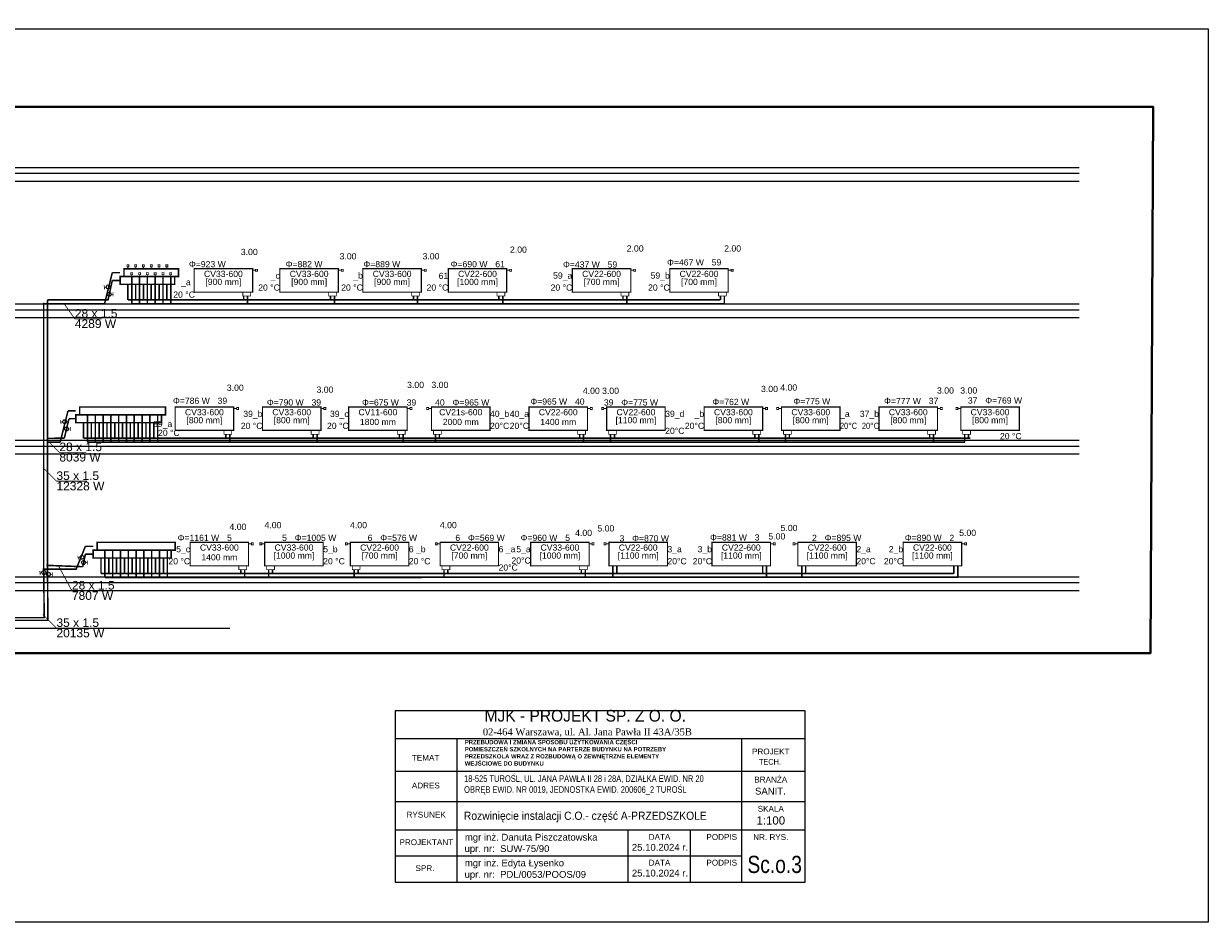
# Model space of a CAD drawing. Header units: millimetres. Extents: x -13457 to 4987, y 3495 to 5800.
# Tile 8 of 8: x 1948 to 4987, y 3495 to 5800. Entities that reach past the tile are written whole.
import ezdxf
from ezdxf.enums import TextEntityAlignment as Align
from ezdxf.lldxf.tags import DXFTag

# ---------------------------------------------------------------- set-up
doc = ezdxf.new("R2010")
doc.units = ezdxf.units.MM
for name, color, linetype, lineweight in [('06_OPISY', 3, 'Continuous', 15), ('A_opisy', 81, 'Continuous', 13), ('kontury', 118, 'Continuous', 0)]:
    doc.layers.add(name, color=color, linetype=linetype, lineweight=lineweight)
for name, color, linetype, true_color in [('IS_Armatura_podłączeniowa_grz._dolnozas.', 7, 'SOLID', 0x000000), ('IS_Armatura_Therm', 7, 'SOLID', 0x000000), ('IS_Grzejniki_Rozwinięcie', 7, 'SOLID', 0x000000), ('IS_Konstrukcja', 7, 'SOLID', 0x000000), ('IS_Opisy_działek_Therm', 7, 'SOLID', 0x000000), ('IS_Powrót', 5, 'DASH', 0x0000ff), ('IS_Rozdzielacze_Powrót', 5, 'DASH', 0x0000ff), ('IS_Rozdzielacze_Zasilanie', 1, 'SOLID', 0xff0000), ('IS_Zasilanie', 1, 'SOLID', 0xff0000)]:
    doc.layers.add(name, color=color, linetype=linetype, true_color=true_color)
for name, color, linetype in [('IS_Text_Armatury_Therm', 7, 'Continuous'), ('IS_Text_Odbiornikow_Therm', 7, 'Continuous'), ('Opisy - Teksty', 7, 'Continuous')]:
    doc.layers.add(name, color=color, linetype=linetype)
doc.styles.add('st1', font='arial.ttf')
doc.styles.get("Standard").update_dxf_attribs({"font": 'arial.ttf'})
doc.styles.add('STIL16', font='arial.ttf')
doc.styles.add('STIL32', font='times.ttf')
doc.styles.add('STIL32_F', font='framd.ttf')
tags = doc.linetypes.add('DASH', pattern=[15, 10, -5]).pattern_tags.tags
tags[6:7] = [DXFTag(74, 4), DXFTag(75, 0), DXFTag(340, '0'), DXFTag(46, 0.0), DXFTag(50, 0.0), DXFTag(44, 0.0), DXFTag(45, 0.0)]
tags[4:5] = [DXFTag(74, 4), DXFTag(75, 0), DXFTag(340, '0'), DXFTag(46, 0.0), DXFTag(50, 0.0), DXFTag(44, 0.0), DXFTag(45, 0.0)]
tags = doc.linetypes.add('DASHDOTDOT', pattern=[25, 10, -5, 0, -5, 0, -5]).pattern_tags.tags
tags[14:15] = [DXFTag(74, 4), DXFTag(75, 0), DXFTag(340, '0'), DXFTag(46, 0.0), DXFTag(50, 0.0), DXFTag(44, 0.0), DXFTag(45, 0.0)]
tags[12:13] = [DXFTag(74, 4), DXFTag(75, 0), DXFTag(340, '0'), DXFTag(46, 0.0), DXFTag(50, 0.0), DXFTag(44, 0.0), DXFTag(45, 0.0)]
tags[10:11] = [DXFTag(74, 4), DXFTag(75, 0), DXFTag(340, '0'), DXFTag(46, 0.0), DXFTag(50, 0.0), DXFTag(44, 0.0), DXFTag(45, 0.0)]
tags[8:9] = [DXFTag(74, 4), DXFTag(75, 0), DXFTag(340, '0'), DXFTag(46, 0.0), DXFTag(50, 0.0), DXFTag(44, 0.0), DXFTag(45, 0.0)]
tags[6:7] = [DXFTag(74, 4), DXFTag(75, 0), DXFTag(340, '0'), DXFTag(46, 0.0), DXFTag(50, 0.0), DXFTag(44, 0.0), DXFTag(45, 0.0)]
tags[4:5] = [DXFTag(74, 4), DXFTag(75, 0), DXFTag(340, '0'), DXFTag(46, 0.0), DXFTag(50, 0.0), DXFTag(44, 0.0), DXFTag(45, 0.0)]
tags = doc.linetypes.add('SOLID', pattern=[10, 10, 0]).pattern_tags.tags
tags[6:7] = [DXFTag(74, 4), DXFTag(75, 0), DXFTag(340, '0'), DXFTag(46, 0.0), DXFTag(50, 0.0), DXFTag(44, 0.0), DXFTag(45, 0.0)]
tags[4:5] = [DXFTag(74, 4), DXFTag(75, 0), DXFTag(340, '0'), DXFTag(46, 0.0), DXFTag(50, 0.0), DXFTag(44, 0.0), DXFTag(45, 0.0)]

msp = doc.modelspace()

# ---------------------------------------------------------------- hatches: boundary and pattern name
at = {"layer": 'IS_Powrót'}
h = msp.add_hatch(color=256, dxfattribs=at)
edge = h.paths.add_edge_path()
edge.add_arc((1999.7, 4379.2), 2.4, 90, 450)
at = {"layer": 'IS_Zasilanie'}
h = msp.add_hatch(color=256, dxfattribs=at)
edge = h.paths.add_edge_path()
edge.add_arc((2009.5, 4389.2), 2.4, 90, 450)

# ---------------------------------------------------------------- linework, layer by layer
at = {"layer": '06_OPISY', "color": 18, "true_color": 0x000000}
for p, q in [((2901.5, 3966.3), (3953.3, 3966.3)), ((3059.7, 3966.5), (3059.7, 3597.3)), ((3789.4, 3966.5), (3789.4, 3597.3)), ((2901.5, 3882.5), (3953.3, 3882.5)), ((3953.3, 3803.9), (2901.5, 3803.9)), ((2901.5, 3731.5), (3953.3, 3731.5)), ((3498.1, 3731.5), (3498.1, 3599.3)), ((3658.1, 3731.5), (3658.1, 3599.3)), ((2901.5, 3665.4), (3790.1, 3665.4))]:
    msp.add_line(p, q, dxfattribs=at)
msp.add_lwpolyline([(3953.3, 3597.3), (3953.3, 4037.3), (2901.5, 4037.3), (2901.5, 3597.3)], close=True, dxfattribs=at)
at = {"layer": 'IS_Armatura_podłączeniowa_grz._dolnozas.', "ltscale": 10, "const_width": 2}
for points in [[(2510.7, 5101.1), (2530.7, 5101.1), (2530.7, 5111.1), (2510.7, 5111.1), (2510.7, 5101.1)], [(2730.7, 5101.1), (2750.7, 5101.1), (2750.7, 5111.1), (2730.7, 5111.1), (2730.7, 5101.1)], [(2943.5, 5101.1), (2963.5, 5101.1), (2963.5, 5111.1), (2943.5, 5111.1), (2943.5, 5101.1)], [(3162.5, 5101.1), (3182.5, 5101.1), (3182.5, 5111.1), (3162.5, 5111.1), (3162.5, 5101.1)], [(3480.7, 5101.1), (3500.7, 5101.1), (3500.7, 5111.1), (3480.7, 5111.1), (3480.7, 5101.1)], [(3730.7, 5101.1), (3750.7, 5101.1), (3750.7, 5111.1), (3730.7, 5111.1), (3730.7, 5101.1)], [(2462, 4746.4), (2482, 4746.4), (2482, 4756.4), (2462, 4756.4), (2462, 4746.4)], [(2686, 4746.4), (2706, 4746.4), (2706, 4756.4), (2686, 4756.4), (2686, 4746.4)], [(2907.1, 4746.4), (2927.1, 4746.4), (2927.1, 4756.4), (2907.1, 4756.4), (2907.1, 4746.4)], [(2999.6, 4746.4), (3019.6, 4746.4), (3019.6, 4756.4), (2999.6, 4756.4), (2999.6, 4746.4)], [(3369.6, 4746.4), (3389.6, 4746.4), (3389.6, 4756.4), (3369.6, 4756.4), (3369.6, 4746.4)], [(3448.9, 4746.4), (3468.9, 4746.4), (3468.9, 4756.4), (3448.9, 4756.4), (3448.9, 4746.4)], [(3818.9, 4746.4), (3838.9, 4746.4), (3838.9, 4756.4), (3818.9, 4756.4), (3818.9, 4746.4)], [(3897.4, 4746.4), (3917.4, 4746.4), (3917.4, 4756.4), (3897.4, 4756.4), (3897.4, 4746.4)], [(4267.4, 4746.4), (4287.4, 4746.4), (4287.4, 4756.4), (4267.4, 4756.4), (4267.4, 4746.4)], [(4357.2, 4746.4), (4377.2, 4746.4), (4377.2, 4756.4), (4357.2, 4756.4), (4357.2, 4746.4)], [(2500.3, 4399.2), (2520.3, 4399.2), (2520.3, 4409.2), (2500.3, 4409.2), (2500.3, 4399.2)], [(2571.8, 4399.2), (2591.8, 4399.2), (2591.8, 4409.2), (2571.8, 4409.2), (2571.8, 4399.2)], [(2791.3, 4399.2), (2811.3, 4399.2), (2811.3, 4409.2), (2791.3, 4409.2), (2791.3, 4399.2)], [(3021.6, 4399.2), (3041.6, 4399.2), (3041.6, 4409.2), (3021.6, 4409.2), (3021.6, 4399.2)], [(3374, 4399.2), (3394, 4399.2), (3394, 4409.2), (3374, 4409.2), (3374, 4399.2)]]:
    msp.add_lwpolyline(points, dxfattribs=at)
at = {"layer": 'IS_Armatura_Therm', "color": 1, "ltscale": 10, "true_color": 0xff0000, "const_width": 2}
for points in [[(2218.2, 5176.1), (2218.2, 5181.1), (2213.2, 5181.1), (2213.2, 5176.1), (2218.2, 5176.1)], [(2215.7, 5171.1), (2215.7, 5176.1)], [(2238.2, 5176.1), (2238.2, 5181.1), (2233.2, 5181.1), (2233.2, 5176.1), (2238.2, 5176.1)], [(2235.7, 5171.1), (2235.7, 5176.1)], [(2258.2, 5176.1), (2258.2, 5181.1), (2253.2, 5181.1), (2253.2, 5176.1), (2258.2, 5176.1)], [(2255.7, 5171.1), (2255.7, 5176.1)], [(2278.2, 5176.1), (2278.2, 5181.1), (2273.2, 5181.1), (2273.2, 5176.1), (2278.2, 5176.1)], [(2275.7, 5171.1), (2275.7, 5176.1)], [(2298.2, 5176.1), (2298.2, 5181.1), (2293.2, 5181.1), (2293.2, 5176.1), (2298.2, 5176.1)], [(2295.7, 5171.1), (2295.7, 5176.1)], [(2318.2, 5176.1), (2318.2, 5181.1), (2313.2, 5181.1), (2313.2, 5176.1), (2318.2, 5176.1)], [(2315.7, 5171.1), (2315.7, 5176.1)]]:
    msp.add_lwpolyline(points, dxfattribs=at)
at = {"layer": 'IS_Armatura_Therm', "ltscale": 10, "const_width": 2}
for points in [[(2535.7, 5167.3), (2543.2, 5167.3)], [(2543.2, 5164.8), (2548.2, 5164.8), (2548.2, 5169.8), (2543.2, 5169.8), (2543.2, 5164.8)], [(2755.7, 5167.3), (2763.2, 5167.3)], [(2763.2, 5164.8), (2768.2, 5164.8), (2768.2, 5169.8), (2763.2, 5169.8), (2763.2, 5164.8)], [(2968.5, 5167.3), (2976, 5167.3)], [(2976, 5164.8), (2981, 5164.8), (2981, 5169.8), (2976, 5169.8), (2976, 5164.8)], [(3187.5, 5167.3), (3195, 5167.3)], [(3195, 5164.8), (3200, 5164.8), (3200, 5169.8), (3195, 5169.8), (3195, 5164.8)], [(3505.7, 5167.3), (3513.2, 5167.3)], [(3513.2, 5164.8), (3518.2, 5164.8), (3518.2, 5169.8), (3513.2, 5169.8), (3513.2, 5164.8)], [(3755.7, 5167.3), (3763.2, 5167.3)], [(3763.2, 5164.8), (3768.2, 5164.8), (3768.2, 5169.8), (3763.2, 5169.8), (3763.2, 5164.8)], [(2154.8, 5128.4), (2155.9, 5118.4)], [(2160.3, 5123.9), (2155.3, 5123.4)], [(2172.7, 5105.4), (2177.7, 5105.4)], [(2177.6, 5100.4), (2177.7, 5110.4)], [(2487, 4812.6), (2494.5, 4812.6)], [(2494.5, 4810.1), (2499.5, 4810.1), (2499.5, 4815.1), (2494.5, 4815.1), (2494.5, 4810.1)], [(2711, 4812.6), (2718.5, 4812.6)], [(2718.5, 4810.1), (2723.5, 4810.1), (2723.5, 4815.1), (2718.5, 4815.1), (2718.5, 4810.1)], [(2932.1, 4812.6), (2939.6, 4812.6)], [(2939.6, 4810.1), (2944.6, 4810.1), (2944.6, 4815.1), (2939.6, 4815.1), (2939.6, 4810.1)], [(2987.1, 4815.1), (2982.1, 4815.1), (2982.1, 4810.1), (2987.1, 4810.1), (2987.1, 4815.1)], [(2994.6, 4812.6), (2987.1, 4812.6)], [(3394.6, 4812.6), (3402.1, 4812.6)], [(3402.1, 4810.1), (3407.1, 4810.1), (3407.1, 4815.1), (3402.1, 4815.1), (3402.1, 4810.1)], [(3436.4, 4815.1), (3431.4, 4815.1), (3431.4, 4810.1), (3436.4, 4810.1), (3436.4, 4815.1)], [(3443.9, 4812.6), (3436.4, 4812.6)], [(3843.9, 4812.6), (3851.4, 4812.6)], [(3851.4, 4810.1), (3856.4, 4810.1), (3856.4, 4815.1), (3851.4, 4815.1), (3851.4, 4810.1)], [(3884.9, 4815.1), (3879.9, 4815.1), (3879.9, 4810.1), (3884.9, 4810.1), (3884.9, 4815.1)], [(3892.4, 4812.6), (3884.9, 4812.6)], [(4292.4, 4812.6), (4299.9, 4812.6)], [(4299.9, 4810.1), (4304.9, 4810.1), (4304.9, 4815.1), (4299.9, 4815.1), (4299.9, 4810.1)], [(4344.7, 4815.1), (4339.7, 4815.1), (4339.7, 4810.1), (4344.7, 4810.1), (4344.7, 4815.1)], [(4352.2, 4812.6), (4344.7, 4812.6)], [(2043, 4782.7), (2044.2, 4772.8)], [(2048.6, 4778.3), (2043.6, 4777.8)], [(2063.3, 4760.1), (2068.3, 4760.1)], [(2068.3, 4755.1), (2068.4, 4765.1)], [(2532.8, 4463), (2537.8, 4463), (2537.8, 4468), (2532.8, 4468), (2532.8, 4463)], [(2559.3, 4468), (2554.3, 4468), (2554.3, 4463), (2559.3, 4463), (2559.3, 4468)], [(2778.8, 4468), (2773.8, 4468), (2773.8, 4463), (2778.8, 4463), (2778.8, 4468)], [(3009.1, 4468), (3004.1, 4468), (3004.1, 4463), (3009.1, 4463), (3009.1, 4468)], [(3406.5, 4463), (3411.5, 4463), (3411.5, 4468), (3406.5, 4468), (3406.5, 4463)], [(3442.2, 4468), (3437.2, 4468), (3437.2, 4463), (3442.2, 4463), (3442.2, 4468)], [(3871.6, 4463), (3876.6, 4463), (3876.6, 4468), (3871.6, 4468), (3871.6, 4463)], [(3926.9, 4468), (3921.9, 4468), (3921.9, 4463), (3926.9, 4463), (3926.9, 4468)], [(4361.9, 4463), (4366.9, 4463), (4366.9, 4468), (4361.9, 4468), (4361.9, 4463)], [(2525.3, 4465.5), (2532.8, 4465.5)], [(2566.8, 4465.5), (2559.3, 4465.5)], [(2786.3, 4465.5), (2778.8, 4465.5)], [(3016.6, 4465.5), (3009.1, 4465.5)], [(3399, 4465.5), (3406.5, 4465.5)], [(3449.7, 4465.5), (3442.2, 4465.5)], [(3864.1, 4465.5), (3871.6, 4465.5)], [(3934.4, 4465.5), (3926.9, 4465.5)], [(4354.4, 4465.5), (4361.9, 4465.5)], [(2087.6, 4434.9), (2088.8, 4424.9)], [(2093.2, 4430.5), (2088.2, 4429.9)], [(2107, 4417.3), (2112, 4417.3)], [(2111.9, 4412.3), (2112, 4422.3)], [(1989.7, 4395.8), (1990.9, 4385.9)], [(1995.3, 4391.4), (1990.3, 4390.8)], [(2016.7, 4387.5), (2021.7, 4387.4)], [(2021.7, 4382.4), (2021.8, 4392.4)]]:
    msp.add_lwpolyline(points, dxfattribs=at)
at = {"layer": 'IS_Armatura_Therm', "color": 5, "ltscale": 10, "true_color": 0x0000ff, "const_width": 2}
for points in [[(2228.2, 5156.1), (2228.2, 5161.1), (2223.2, 5161.1), (2223.2, 5156.1), (2228.2, 5156.1)], [(2225.7, 5151.1), (2225.7, 5156.1)], [(2248.2, 5156.1), (2248.2, 5161.1), (2243.2, 5161.1), (2243.2, 5156.1), (2248.2, 5156.1)], [(2245.7, 5151.1), (2245.7, 5156.1)], [(2268.2, 5156.1), (2268.2, 5161.1), (2263.2, 5161.1), (2263.2, 5156.1), (2268.2, 5156.1)], [(2265.7, 5151.1), (2265.7, 5156.1)], [(2288.2, 5156.1), (2288.2, 5161.1), (2283.2, 5161.1), (2283.2, 5156.1), (2288.2, 5156.1)], [(2285.7, 5151.1), (2285.7, 5156.1)], [(2308.2, 5156.1), (2308.2, 5161.1), (2303.2, 5161.1), (2303.2, 5156.1), (2308.2, 5156.1)], [(2305.7, 5151.1), (2305.7, 5156.1)], [(2328.2, 5156.1), (2328.2, 5161.1), (2323.2, 5161.1), (2323.2, 5156.1), (2328.2, 5156.1)], [(2325.7, 5151.1), (2325.7, 5156.1)]]:
    msp.add_lwpolyline(points, dxfattribs=at)
at = {"layer": 'IS_Armatura_Therm', "lineweight": 20, "ltscale": 10}
for centre, major_axis in [((2165.3, 5124.5), (0.51, -4.97)), ((2167.7, 5105.5), (0.1, 5)), ((2053.5, 4778.9), (0.51, -4.97)), ((2058.3, 4760.2), (0.1, 5)), ((2098.1, 4431), (0.51, -4.97)), ((2102, 4417.4), (0.1, 5)), ((2000.2, 4392), (0.51, -4.97)), ((2011.7, 4387.5), (0.1, 5))]:
    msp.add_ellipse(centre, major_axis=major_axis, ratio=1, dxfattribs=at)
at = {"layer": 'IS_Grzejniki_Rozwinięcie', "ltscale": 10, "const_width": 3}
for points in [[(2385.7, 5111.1), (2385.7, 5171.1), (2535.7, 5171.1), (2535.7, 5111.1), (2385.7, 5111.1)], [(2605.7, 5111.1), (2605.7, 5171.1), (2755.7, 5171.1), (2755.7, 5111.1), (2605.7, 5111.1)], [(2818.5, 5111.1), (2818.5, 5171.1), (2968.5, 5171.1), (2968.5, 5111.1), (2818.5, 5111.1)], [(3037.5, 5111.1), (3037.5, 5171.1), (3187.5, 5171.1), (3187.5, 5111.1), (3037.5, 5111.1)], [(3355.7, 5111.1), (3355.7, 5171.1), (3505.7, 5171.1), (3505.7, 5111.1), (3355.7, 5111.1)], [(3605.7, 5111.1), (3605.7, 5171.1), (3755.7, 5171.1), (3755.7, 5111.1), (3605.7, 5111.1)], [(2337, 4756.4), (2337, 4816.4), (2487, 4816.4), (2487, 4756.4), (2337, 4756.4)], [(2561, 4756.4), (2561, 4816.4), (2711, 4816.4), (2711, 4756.4), (2561, 4756.4)], [(2782.1, 4756.4), (2782.1, 4816.4), (2932.1, 4816.4), (2932.1, 4756.4), (2782.1, 4756.4)], [(2994.6, 4756.4), (2994.6, 4816.4), (3144.6, 4816.4), (3144.6, 4756.4), (2994.6, 4756.4)], [(3244.6, 4756.4), (3244.6, 4816.4), (3394.6, 4816.4), (3394.6, 4756.4), (3244.6, 4756.4)], [(3443.9, 4756.4), (3443.9, 4816.4), (3593.9, 4816.4), (3593.9, 4756.4), (3443.9, 4756.4)], [(3693.9, 4756.4), (3693.9, 4816.4), (3843.9, 4816.4), (3843.9, 4756.4), (3693.9, 4756.4)], [(3892.4, 4756.4), (3892.4, 4816.4), (4042.4, 4816.4), (4042.4, 4756.4), (3892.4, 4756.4)], [(4142.4, 4756.4), (4142.4, 4816.4), (4292.4, 4816.4), (4292.4, 4756.4), (4142.4, 4756.4)], [(4352.2, 4756.4), (4352.2, 4816.4), (4502.2, 4816.4), (4502.2, 4756.4), (4352.2, 4756.4)], [(2375.3, 4409.2), (2375.3, 4469.2), (2525.3, 4469.2), (2525.3, 4409.2), (2375.3, 4409.2)], [(2566.8, 4409.2), (2566.8, 4469.2), (2716.8, 4469.2), (2716.8, 4409.2), (2566.8, 4409.2)], [(2786.3, 4409.2), (2786.3, 4469.2), (2936.3, 4469.2), (2936.3, 4409.2), (2786.3, 4409.2)], [(3016.6, 4409.2), (3016.6, 4469.2), (3166.6, 4469.2), (3166.6, 4409.2), (3016.6, 4409.2)], [(3249, 4409.2), (3249, 4469.2), (3399, 4469.2), (3399, 4409.2), (3249, 4409.2)], [(3449.7, 4409.2), (3449.7, 4469.2), (3599.7, 4469.2), (3599.7, 4409.2), (3449.7, 4409.2)], [(3714.1, 4409.2), (3714.1, 4469.2), (3864.1, 4469.2), (3864.1, 4409.2), (3714.1, 4409.2)], [(3934.4, 4409.2), (3934.4, 4469.2), (4084.4, 4469.2), (4084.4, 4409.2), (3934.4, 4409.2)], [(4204.4, 4409.2), (4204.4, 4469.2), (4354.4, 4469.2), (4354.4, 4409.2), (4204.4, 4409.2)]]:
    msp.add_lwpolyline(points, dxfattribs=at)
at = {"layer": 'IS_Konstrukcja', "ltscale": 10}
for points in [[(-13289.8, 5416), (4655.9, 5416)], [(-13247.3, 5431), (4655.9, 5431)], [(-13289.8, 5396), (4655.9, 5396)], [(-13247.3, 5081), (4655.9, 5081)], [(-13289.8, 5066), (4655.9, 5066)], [(-13289.8, 5046), (4655.9, 5046)], [(-13289.8, 4716), (4655.9, 4716)], [(-13247.3, 4731), (4655.9, 4731)], [(-13289.8, 4696), (4655.9, 4696)], [(-13247.3, 4381), (4655.9, 4381)], [(-13289.8, 4366), (4655.9, 4366)], [(-13289.8, 4346), (4655.9, 4346)], [(-8151.9, 4249), (2477.3, 4249)]]:
    msp.add_lwpolyline(points, dxfattribs=at)
at = {"layer": 'IS_Opisy_działek_Therm', "ltscale": 10, "const_width": 2}
for points in [[(2053.5, 5079.5), (2079.7, 5042.4), (2148.9, 5042.4)], [(2013.7, 4726.2), (2040, 4700), (2109.1, 4700)], [(1997.5, 4661.1), (2032.5, 4626.1), (2110.6, 4626.1)], [(2037.5, 4409.5), (2072.2, 4345.1), (2141.3, 4345.1)], [(1997.5, 4284.2), (2032.5, 4249.2), (2110.6, 4249.2)]]:
    msp.add_lwpolyline(points, dxfattribs=at)
at = {"layer": 'IS_Powrót', "ltscale": 10, "const_width": 4}
for points in [[(2175.7, 5161.1), (2155.7, 5081.1)], [(1999.7, 4744.6), (1999.7, 5083.7)], [(1999.7, 5081.1), (2155.7, 5081.1)], [(2522.8, 5101.1), (2522.8, 5081.1)], [(2745.7, 5101.1), (2745.7, 5081.1)], [(2958.5, 5101.1), (2958.5, 5081.1)], [(3177.5, 5101.1), (3177.5, 5081.1)], [(3495.7, 5101.1), (3495.7, 5081.1)], [(3745.7, 5101.1), (3745.7, 5081.1)], [(2062.1, 4806.4), (2042.1, 4726.4)], [(1999.7, 4406.8), (1999.7, 4744.6)], [(2477, 4746.4), (2477, 4726.4)], [(2701, 4746.4), (2701, 4726.4)], [(2922.1, 4746.4), (2922.1, 4726.4)], [(3004.6, 4746.4), (3004.6, 4726.4)], [(3384.6, 4746.4), (3384.6, 4726.4)], [(3453.9, 4746.4), (3453.9, 4726.4)], [(3833.9, 4746.4), (3833.9, 4726.4)], [(3902.4, 4746.4), (3902.4, 4726.4)], [(4282.4, 4746.4), (4282.4, 4726.4)], [(4362.2, 4746.4), (4362.2, 4726.4)], [(2007.1, 4726.2), (2042.1, 4726.4)], [(2106.8, 4459.2), (2082.4, 4398.9)], [(2001.1, 4276.2), (1999.7, 4406.8)], [(3459.7, 4409.2), (3459.7, 4379.2)], [(3854.1, 4409.2), (3854.1, 4379.2)], [(3944.4, 4409.2), (3944.4, 4379.2)], [(4344.4, 4409.2), (4344.4, 4379.2)], [(1997, 4400.3), (2084.1, 4400.3)], [(2515.3, 4399.2), (2515.3, 4379.2)], [(2576.8, 4399.2), (2576.8, 4379.2)], [(2796.3, 4399.2), (2796.3, 4379.2)], [(3026.6, 4399.2), (3026.6, 4379.2)], [(3389, 4399.2), (3389, 4379.2)], [(1639, 4276.2), (2002.4, 4276.2)]]:
    msp.add_lwpolyline(points, dxfattribs=at)
at = {"layer": 'IS_Rozdzielacze_Powrót', "linetype": 'SOLID', "ltscale": 10, "const_width": 4}
for points in [[(2345.7, 5151.1), (2345.7, 5171.1), (2205.7, 5171.1), (2205.7, 5151.1), (2345.7, 5151.1)], [(2175.7, 5161.1), (2195.7, 5161.1)], [(2062.1, 4806.4), (2082.1, 4806.4)], [(2312.1, 4796.4), (2312.1, 4816.4), (2092.1, 4816.4), (2092.1, 4796.4), (2312.1, 4796.4)], [(2336.8, 4449.2), (2336.8, 4469.2), (2136.8, 4469.2), (2136.8, 4449.2), (2336.8, 4449.2)], [(2106.8, 4459.2), (2126.8, 4459.2)]]:
    msp.add_lwpolyline(points, dxfattribs=at)
at = {"layer": 'IS_Rozdzielacze_Powrót', "ltscale": 10, "const_width": 4}
for points in [[(2225.7, 5151.1), (2225.7, 5081.1)], [(2245.7, 5151.1), (2245.7, 5081.1)], [(2265.7, 5151.1), (2265.7, 5081.1)], [(2285.7, 5151.1), (2285.7, 5081.1)], [(2305.7, 5151.1), (2305.7, 5081.1)], [(2325.7, 5151.1), (2325.7, 5081.1)], [(2112.1, 4796.4), (2112.1, 4726.4)], [(2132.1, 4796.4), (2132.1, 4726.4)], [(2152.1, 4796.4), (2152.1, 4726.4)], [(2172.1, 4796.4), (2172.1, 4726.4)], [(2192.1, 4796.4), (2192.1, 4726.4)], [(2212.1, 4796.4), (2212.1, 4726.4)], [(2232.1, 4796.4), (2232.1, 4726.4)], [(2252.1, 4796.4), (2252.1, 4726.4)], [(2272.1, 4796.4), (2272.1, 4726.4)], [(2292.1, 4796.4), (2292.1, 4726.4)], [(2156.8, 4449.2), (2156.8, 4379.2)], [(2176.8, 4449.2), (2176.8, 4379.2)], [(2196.8, 4449.2), (2196.8, 4379.2)], [(2216.8, 4449.2), (2216.8, 4379.2)], [(2236.8, 4449.2), (2236.8, 4379.2)], [(2256.8, 4449.2), (2256.8, 4379.2)], [(2276.8, 4449.2), (2276.8, 4379.2)], [(2296.8, 4449.2), (2296.8, 4379.2)], [(2316.8, 4449.2), (2316.8, 4379.2)]]:
    msp.add_lwpolyline(points, dxfattribs=at)
at = {"layer": 'IS_Rozdzielacze_Powrót', "linetype": 'DASHDOTDOT', "ltscale": 10, "const_width": 4}
for points in [[(2225.7, 5081.1), (3745.7, 5081.1)], [(2112.1, 4726.4), (4362.7, 4726.4)], [(2156.8, 4379.2), (4344.7, 4379.8)]]:
    msp.add_lwpolyline(points, dxfattribs=at)
at = {"layer": 'IS_Rozdzielacze_Zasilanie', "ltscale": 10, "const_width": 4}
for points in [[(2175.7, 5141.1), (2195.7, 5141.1)], [(2335.7, 5131.1), (2335.7, 5151.1), (2195.7, 5151.1), (2195.7, 5131.1), (2335.7, 5131.1)], [(2215.7, 5131.1), (2215.7, 5091.1)], [(2235.7, 5131.1), (2235.7, 5091.1)], [(2255.7, 5131.1), (2255.7, 5091.1)], [(2275.7, 5131.1), (2275.7, 5091.1)], [(2295.7, 5131.1), (2295.7, 5091.1)], [(2315.7, 5131.1), (2315.7, 5091.1)], [(2064.7, 4786.4), (2082.1, 4786.4)], [(2302.1, 4776.4), (2302.1, 4796.4), (2082.1, 4796.4), (2082.1, 4776.4), (2302.1, 4776.4)], [(2102.1, 4776.4), (2102.1, 4736.4)], [(2122.1, 4776.4), (2122.1, 4736.4)], [(2142.1, 4776.4), (2142.1, 4736.4)], [(2162.1, 4776.4), (2162.1, 4736.4)], [(2182.1, 4776.4), (2182.1, 4736.4)], [(2202.1, 4776.4), (2202.1, 4736.4)], [(2222.1, 4776.4), (2222.1, 4736.4)], [(2242.1, 4776.4), (2242.1, 4736.4)], [(2262.1, 4776.4), (2262.1, 4736.4)], [(2282.1, 4776.4), (2282.1, 4736.4)], [(2106.8, 4439.2), (2126.8, 4439.2)], [(2326.8, 4429.2), (2326.8, 4449.2), (2126.8, 4449.2), (2126.8, 4429.2), (2326.8, 4429.2)], [(2146.8, 4429.2), (2146.8, 4389.2)], [(2166.8, 4429.2), (2166.8, 4389.2)], [(2186.8, 4429.2), (2186.8, 4389.2)], [(2206.8, 4429.2), (2206.8, 4389.2)], [(2226.8, 4429.2), (2226.8, 4389.2)], [(2246.8, 4429.2), (2246.8, 4389.2)], [(2266.8, 4429.2), (2266.8, 4389.2)], [(2286.8, 4429.2), (2286.8, 4389.2)], [(2306.8, 4429.2), (2306.8, 4389.2)]]:
    msp.add_lwpolyline(points, dxfattribs=at)
at = {"layer": 'IS_Rozdzielacze_Zasilanie', "linetype": 'DASHDOTDOT', "ltscale": 10, "const_width": 4}
for points in [[(2215.7, 5091.1), (3735.7, 5091.1)], [(2102.1, 4736.4), (4376.5, 4736.4)], [(2146.8, 4389.2), (4333.8, 4389.2)]]:
    msp.add_lwpolyline(points, dxfattribs=at)
at = {"layer": 'IS_Zasilanie', "ltscale": 10, "const_width": 4}
for points in [[(2175.7, 5141.1), (2164.4, 5089.3)], [(2009.5, 5091.1), (2165.4, 5091.1)], [(2009.5, 4754.5), (2009.5, 5089.7)], [(2512.8, 5101.1), (2512.8, 5091.1)], [(2735.7, 5101.1), (2735.7, 5091.1)], [(2948.5, 5101.1), (2948.5, 5091.1)], [(3167.5, 5101.1), (3167.5, 5091.1)], [(3485.7, 5101.1), (3485.7, 5091.1)], [(3735.7, 5101.1), (3735.7, 5091.1)], [(2064.7, 4786.4), (2052.6, 4736.4)], [(2009.5, 4416.8), (2009.5, 4754.5)], [(2467, 4746.4), (2467, 4736.4)], [(2691, 4746.4), (2691, 4736.4)], [(2912.1, 4746.4), (2912.1, 4736.4)], [(3014.6, 4746.4), (3014.6, 4736.4)], [(3374.6, 4746.4), (3374.6, 4736.4)], [(3463.9, 4746.4), (3463.9, 4736.4)], [(3823.9, 4746.4), (3823.9, 4736.4)], [(3912.4, 4746.4), (3912.4, 4736.4)], [(4272.4, 4746.4), (4272.4, 4736.4)], [(4372.2, 4746.4), (4372.2, 4736.4)], [(2008.2, 4736.1), (2053.1, 4736.4)], [(2106.8, 4439.2), (2100, 4406.8)], [(2006.9, 4410.3), (2100, 4406.8)], [(2009.5, 4416.8), (2010.5, 4269.2)], [(3469.7, 4409.2), (3469.7, 4389.2)], [(3844.1, 4409.2), (3844.1, 4389.2)], [(3954.4, 4409.2), (3954.4, 4389.2)], [(4334.4, 4409.2), (4334.4, 4389.2)], [(2505.3, 4399.2), (2505.3, 4389.2)], [(2586.8, 4399.2), (2586.8, 4389.2)], [(2806.3, 4399.2), (2806.3, 4389.2)], [(3036.6, 4399.2), (3036.6, 4389.2)], [(3379, 4399.2), (3379, 4389.2)], [(2012, 4269.2), (1648.1, 4269.2)]]:
    msp.add_lwpolyline(points, dxfattribs=at)
at = {"layer": 'kontury', "lineweight": 40}
msp.add_lwpolyline([(-6493.5, 4185.4), (-4310.2, 4185.4), (-4307, 4696.8), (-2116.8, 4696.8), (-2120, 4185.2), (4839.1, 4185.2), (4845.8, 5586.3), (-13310.9, 5586.3)], dxfattribs=at)
at = {"layer": 'Opisy - Teksty', "lineweight": 5}
msp.add_lwpolyline([(-13457.1, 5786.4), (4987.1, 5786.4), (4987.1, 3494.7), (-13457.1, 3494.7), (-13457.1, 5799.6)], dxfattribs=at)

# ---------------------------------------------------------------- texts
at = {"layer": '06_OPISY', "color": 18, "true_color": 0x000000, "style": 'st1'}
for s, height, p in [('TEMAT', 14.9, (2944.2, 3909.2)), ('ADRES', 14.9, (2944.2, 3838.1)), ('RYSUNEK', 14.9, (2930.5, 3763.4)), ('PROJEKTANT', 14.9, (2912.5, 3692.7)), ('mgr inż. Danuta Piszczatowska', 17.528, (3080.1, 3704.3)), ('upr. nr:  SUW-75/90', 17.528, (3079.3, 3675)), ('mgr inż. Edyta Łysenko', 17.528, (3080.1, 3638.2)), ('SPR.', 14.9, (2953.5, 3626.2)), ('upr. nr:  PDL/0053/POOS/09', 17.528, (3079.3, 3608.9))]:
    msp.add_text(s, height=height, dxfattribs=at).set_placement(p)
for s, height, p in [('PROJEKT', 14.9, (3864.8, 3925.4)), ('BRANŻA', 14.9, (3864.8, 3853.3)), ('SANIT.', 17.53, (3863.8, 3822.4)), ('SKALA', 14.9, (3864.8, 3778.5)), ('1:100', 21.03, (3864.8, 3745.4)), ('DATA', 14.9, (3579.5, 3706.3)), ('PODPIS', 14.9, (3739.1, 3706.3)), ('NR. RYS.', 14.9, (3864.8, 3706)), ('25.10.2024 r.', 17.528, (3580.6, 3678.3)), ('DATA', 14.9, (3579.5, 3640.2)), ('PODPIS', 14.9, (3739.1, 3640.2)), ('25.10.2024 r.', 17.528, (3580.6, 3612.2))]:
    msp.add_text(s, height=height, dxfattribs=at).set_placement(p, align=Align.CENTER)
for s, height, width, p in [('TECH.', 14.9, 0.9, (3862.6, 3898.9)), ('Sc.o.3', 44.12, 0.8, (3874.8, 3621.2))]:
    msp.add_text(s, height=height, dxfattribs=dict(at, width=width)).set_placement(p, align=Align.CENTER)
at = {"layer": '06_OPISY', "color": 18, "linetype": 'Continuous', "true_color": 0x000000, "style": 'STIL16', "width": 0.9}
msp.add_text('Rozwinięcie instalacji C.O.- część A-PRZEDSZKOLE ', height=21.034, dxfattribs=at).set_placement((3077.6, 3757.6))
at = {"layer": '06_OPISY', "color": 18, "true_color": 0x000000, "insert": (3078.1, 3871.7), "char_height": 16.796, "width": 847.084, "attachment_point": 1, "style": 'st1'}
msp.add_mtext('{\\fArial Narrow|b0|i0|c238|p34;18-525 TUROŚL, UL. JANA PAWŁA II 28 i 28A, DZIAŁKA EWID. NR 20\\POBRĘB EWID. NR 0019, JEDNOSTKA EWID. 200606_2 TUROŚL^I}', dxfattribs=at)
at = {"layer": 'A_opisy', "color": 18, "lineweight": 13, "true_color": 0x000000}
for s, height, style, p in [('MJK - PROJEKT SP. Z O. O. ', 29.849, 'STIL32_F', (3394.4, 4009.6)), ('02-464 Warszawa, ul. Al. Jana Pawła II 43A/35B', 17.909, 'STIL32', (3394.4, 3974.2))]:
    msp.add_text(s, height=height, dxfattribs=dict(at, style=style)).set_placement(p, align=Align.CENTER)
at = {"layer": 'A_opisy', "color": 18, "lineweight": 13, "true_color": 0x000000, "insert": (3079.9, 3962.3), "char_height": 10.319, "attachment_point": 1, "style": 'st1'}
msp.add_mtext_dynamic_manual_height_columns('{\\fArial|b1|i0|c238|p34;\\H1.0588x;PRZEBUDOWA I ZMIANA SPOSOBU UŻYTKOWANIA CZĘŚCI \\PPOMIESZCZEŃ SZKOLNYCH NA PARTERZE BUDYNKU NA POTRZEBY \\PPRZEDSZKOLA WRAZ Z ROZBUDOWĄ O ZEWNĘTRZNE ELEMENTY \\PWEJŚCIOWE DO BUDYNKU}', width=1478.909, gutter_width=58.4, heights=[227], dxfattribs=at)
at = {"layer": 'IS_Opisy_działek_Therm', "ltscale": 10, "char_height": 22}
for s, insert, attachment_point in [('\\fArial|b0|i0;28 x 1.5', (2079.7, 5045.3), 7), ('\\fArial|b0|i0;4289 W', (2079.7, 5041), 1), ('\\fArial|b0|i0;28 x 1.5', (2040, 4702.9), 7), ('\\fArial|b0|i0;8039 W', (2040, 4698.6), 1), ('\\fArial|b0|i0;35 x 1.5', (2032.5, 4629), 7), ('\\fArial|b0|i0;12328 W', (2032.5, 4624.7), 1), ('\\fArial|b0|i0;28 x 1.5', (2072.2, 4348), 7), ('\\fArial|b0|i0;7807 W', (2072.2, 4343.7), 1), ('35 x 1.5', (2032.5, 4252), 7), ('20135 W', (2032.5, 4247.7), 1)]:
    msp.add_mtext(s, dxfattribs=dict(at, insert=insert, attachment_point=attachment_point))
at = {"layer": 'IS_Text_Armatury_Therm', "color": 18, "linetype": 'SOLID', "ltscale": 10, "true_color": 0x000000, "char_height": 16}
for s, insert, attachment_point in [('\\fArial|b0|i0;2.00  ', (3195.7, 5211.8), 7), ('\\fArial|b0|i0;2.00  ', (3495.2, 5214.9), 7), ('\\fArial|b0|i0;2.00  ', (3745.2, 5214.9), 7), ('\\fArial|b0|i0;3.00  ', (2505.3, 5205.9), 7), ('\\fArial|b0|i0;3.00  ', (2758.7, 5194.8), 7), ('\\fArial|b0|i0;3.00  ', (2971.5, 5194.8), 7), ('\\fArial|b0|i0;3.00  ', (2469.5, 4857.7), 7), ('\\fArial|b0|i0;3.00  ', (2699.5, 4852.7), 7), ('\\fArial|b0|i0;3.00  ', (2931.9, 4864.9), 7), ('\\fArial|b0|i0;3.00  ', (2994.3, 4864.9), 7), ('\\fArial|b0|i0;4.00  ', (3382.7, 4849.9), 7), ('\\fArial|b0|i0;3.00  ', (3432, 4849.9), 7), ('\\fArial|b0|i0;3.00  ', (3839.8, 4854.5), 7), ('\\fArial|b0|i0;4.00  ', (3889.1, 4858.2), 7), ('\\fArial|b0|i0;3.00  ', (4291.1, 4850.6), 7), ('\\fArial|b0|i0;3.00  ', (4350.9, 4850.6), 7), ('\\fArial|b0|i0;4.00  ', (2476.3, 4501), 7), ('\\fArial|b0|i0;4.00  ', (2566.1, 4505.3), 7), ('\\fArial|b0|i0;4.00  ', (2785.6, 4505.3), 7), ('\\fArial|b0|i0;4.00  ', (3015.9, 4505.3), 7), ('\\fArial|b0|i0;4.00  ', (3362.9, 4485.3), 7), ('\\fArial|b0|i0;5.00  ', (3463.5, 4496.9), 9), ('\\fArial|b0|i0;5.00  ', (3933.4, 4497.9), 9), ('\\fArial|b0|i0;5.00  ', (4348.1, 4485.6), 7), ('\\fArial|b0|i0;5.00  ', (3858.6, 4476.4), 7)]:
    msp.add_mtext(s, dxfattribs=dict(at, insert=insert, attachment_point=attachment_point))
at = {"layer": 'IS_Text_Odbiornikow_Therm', "color": 18, "linetype": 'SOLID', "ltscale": 10, "true_color": 0x000000, "char_height": 15.84}
for s, insert, attachment_point in [('\\fArial|b0|i0;Φ=923 W', (2466.8, 5174.7), 9), ('\\fArial|b0|i0;CV33-600', (2460.7, 5149.7), 8), ('\\fArial|b0|i0;Φ=882 W', (2714.9, 5174.7), 9), ('\\fArial|b0|i0;CV33-600', (2680.7, 5149.7), 8), ('\\fArial|b0|i0;Φ=889 W', (2914.4, 5174.7), 9), ('\\fArial|b0|i0;CV33-600', (2893.5, 5149.7), 8), ('\\fArial|b0|i0;Φ=690 W', (3138.1, 5174.7), 9), ('\\fArial|b0|i0;CV22-600', (3112.5, 5149.7), 8), ('\\fArial|b0|i0;61', (3158.1, 5174.7), 7), ('\\fArial|b0|i0;Φ=437 W', (3426.3, 5173.7), 9), ('\\fArial|b0|i0;CV22-600', (3430.7, 5149.7), 8), ('\\fArial|b0|i0;59', (3446.3, 5173.7), 7), ('\\fArial|b0|i0;Φ=467 W', (3693.3, 5179.3), 9), ('\\fArial|b0|i0;CV22-600', (3680.7, 5149.7), 8), ('\\fArial|b0|i0;59', (3713.3, 5179.3), 7), ('\\fArial|b0|i0;_a', (2377, 5124.3), 9), ('\\fArial|b0|i0;[900 mm]', (2460.7, 5124.7), 8), ('\\fArial|b0|i0;_c', (2605.7, 5141.1), 9), ('\\fArial|b0|i0;[900 mm]', (2680.7, 5124.7), 8), ('\\fArial|b0|i0;_b', (2818.5, 5141.1), 9), ('\\fArial|b0|i0;[900 mm]', (2893.5, 5124.7), 8), ('\\fArial|b0|i0;61', (3037.5, 5144.7), 9), ('\\fArial|b0|i0;[1000 mm]', (3112.5, 5124.7), 8), ('\\fArial|b0|i0;59_a', (3355.7, 5141.1), 9), ('\\fArial|b0|i0;[700 mm]', (3430.7, 5124.7), 8), ('\\fArial|b0|i0;59_b', (3605.7, 5141.1), 9), ('\\fArial|b0|i0;[700 mm]', (3680.7, 5124.7), 8), ('\\fArial|b0|i0;20 °C', (2387.7, 5096.6), 9), ('\\fArial|b0|i0;20 °C', (2605.7, 5114.7), 9), ('\\fArial|b0|i0;20 °C', (2818.5, 5114.7), 9), ('\\fArial|b0|i0;20 °C', (3037.5, 5114.7), 9), ('\\fArial|b0|i0;20 °C', (3355.7, 5114.7), 9), ('\\fArial|b0|i0;20 °C', (3605.7, 5114.7), 9), ('\\fArial|b0|i0;Φ=786 W', (2425.9, 4824.3), 9), ('\\fArial|b0|i0;39', (2445.9, 4824.3), 7), ('\\fArial|b0|i0;Φ=790 W', (2666.7, 4820), 9), ('\\fArial|b0|i0;39', (2686.7, 4820), 7), ('\\fArial|b0|i0;Φ=675 W', (2910.8, 4820), 9), ('\\fArial|b0|i0;39', (2930.8, 4820), 7), ('\\fArial|b0|i0;40', (3028.4, 4820), 9), ('\\fArial|b0|i0;Φ=965 W', (3048.4, 4820), 7), ('\\fArial|b0|i0;Φ=965 W', (3342.6, 4822.3), 9), ('\\fArial|b0|i0;40', (3362.6, 4822.3), 7), ('\\fArial|b0|i0;39', (3461.3, 4820), 9), ('\\fArial|b0|i0;Φ=775 W', (3481.3, 4820), 7), ('\\fArial|b0|i0;Φ=762 W', (3809.5, 4821.4), 9), ('\\fArial|b0|i0;Φ=775 W', (3922.9, 4822.9), 7), ('\\fArial|b0|i0;Φ=777 W', (4250, 4824), 9), ('\\fArial|b0|i0;37', (4270, 4824), 7), ('\\fArial|b0|i0;37', (4395, 4825.1), 9), ('\\fArial|b0|i0;Φ=769 W', (4415, 4825.1), 7), ('\\fArial|b0|i0;CV33-600', (2412, 4795), 8), ('\\fArial|b0|i0;39_b', (2561, 4786.4), 9), ('\\fArial|b0|i0;CV33-600', (2636, 4795), 8), ('\\fArial|b0|i0;39_c', (2782.1, 4786.4), 9), ('\\fArial|b0|i0;CV11-600', (2857.1, 4795), 8), ('\\fArial|b0|i0;CV21s-600', (3069.6, 4795), 8), ('\\fArial|b0|i0;40_b', (3144.6, 4786.4), 7), ('\\fArial|b0|i0;40_a', (3244.6, 4786.4), 9), ('\\fArial|b0|i0;CV22-600', (3319.6, 4795), 8), ('\\fArial|b0|i0;CV22-600', (3518.9, 4795), 8), ('\\fArial|b0|i0;39_d', (3593.9, 4786.4), 7), ('\\fArial|b0|i0;_b', (3693.9, 4786.4), 9), ('\\fArial|b0|i0;CV33-600', (3768.9, 4795), 8), ('\\fArial|b0|i0;CV33-600', (3967.4, 4795), 8), ('\\fArial|b0|i0;37_b', (4142.4, 4786.4), 9), ('\\fArial|b0|i0;CV33-600', (4217.4, 4795), 8), ('\\fArial|b0|i0;CV33-600', (4427.2, 4795), 8), ('\\fArial|b0|i0;39_a', (2329.5, 4760.4), 9), ('\\fArial|b0|i0;[800 mm]', (2412, 4770), 8), ('\\fArial|b0|i0;20 °C', (2561, 4760), 9), ('\\fArial|b0|i0;[800 mm]', (2636, 4770), 8), ('\\fArial|b0|i0;20 °C', (2782.1, 4760), 9), ('\\fArial|b0|i0;1800 mm', (2857.1, 4770), 8), ('\\fArial|b0|i0;2000 mm', (3069.6, 4770), 8), ('{\\fArial|b0|i0|c238|p34;20°C}', (3144.6, 4760), 7), ('{\\fArial|b0|i0|c238|p34;20°C}', (3244.6, 4760), 9), ('\\fArial|b0|i0;1400 mm', (3319.6, 4770), 8), ('\\fArial|b0|i0;[1100 mm]', (3518.9, 4770), 8), ('{\\fArial|b0|i0|c238|p34;20°C}', (3693.9, 4760), 9), ('\\fArial|b0|i0;[800 mm]', (3768.9, 4770), 8), ('\\fArial|b0|i0;[800 mm]', (3967.4, 4770), 8), ('\\fArial|b0|i0;_a', (4042.4, 4786.4), 7), ('{\\fArial Narrow|b0|i0|c238|p34;20°C}', (4042.4, 4760), 7), ('{\\fArial Narrow|b0|i0|c238|p34;20°C}', (4142.4, 4760), 9), ('\\fArial|b0|i0;[800 mm]', (4217.4, 4770), 8), ('\\fArial|b0|i0;[800 mm]', (4427.2, 4770), 8), ('\\fArial|b0|i0;20 °C', (2348.7, 4742), 9), ('{\\fArial|b0|i0|c238|p34;20°C}', (3593.9, 4747.2), 7), ('\\fArial|b0|i0;20 °C', (4452.7, 4733.7), 7), ('\\fArial|b0|i0;Φ=1161 W', (2450.1, 4472.8), 9), ('\\fArial|b0|i0;5', (2470.1, 4472.8), 7), ('\\fArial|b0|i0;5', (2623.6, 4472.8), 9), ('\\fArial|b0|i0;Φ=1005 W', (2643.6, 4472.8), 7), ('\\fArial|b0|i0;6 ', (2843.1, 4472.8), 9), ('\\fArial|b0|i0;Φ=576 W', (2863.1, 4472.8), 7), ('\\fArial|b0|i0;6 ', (3068, 4472.8), 9), ('\\fArial|b0|i0;Φ=569 W', (3088, 4472.8), 7), ('\\fArial|b0|i0;Φ=960 W', (3317.5, 4472.8), 9), ('\\fArial|b0|i0;5', (3337.5, 4472.8), 7), ('\\fArial|b0|i0;3', (3489.2, 4471.5), 9), ('\\fArial|b0|i0;Φ=870 W', (3509.2, 4471.5), 7), ('\\fArial|b0|i0;Φ=881 W', (3803.6, 4473.7), 9), ('\\fArial|b0|i0;3', (3823.6, 4473.7), 7), ('\\fArial|b0|i0;2', (3982.9, 4472.8), 9), ('\\fArial|b0|i0;Φ=895 W', (4002.9, 4472.8), 7), ('\\fArial|b0|i0;Φ=890 W', (4303.1, 4472.8), 9), ('\\fArial|b0|i0;2', (4323.1, 4472.8), 7), ('\\fArial|b0|i0;5_c', (2375.3, 4439.2), 9), ('\\fArial|b0|i0;CV33-600', (2450.3, 4447.8), 8), ('\\fArial|b0|i0;1400 mm', (2450.3, 4422.8), 8), ('\\fArial|b0|i0;[1000 mm]', (2641.8, 4422.8), 8), ('\\fArial|b0|i0;CV33-600', (2641.8, 4447.8), 8), ('\\fArial|b0|i0;5_b', (2716.8, 4439.2), 7), ('\\fArial|b0|i0;CV22-600', (2861.3, 4447.8), 8), ('\\fArial|b0|i0;[700 mm]', (2861.3, 4422.8), 8), ('\\fArial|b0|i0;6 _b', (2936.3, 4439.2), 7), ('\\fArial|b0|i0;CV22-600', (3091.6, 4447.8), 8), ('\\fArial|b0|i0;[700 mm]', (3091.6, 4422.8), 8), ('\\fArial|b0|i0;6 _a', (3166.6, 4439.2), 7), ('\\fArial|b0|i0;5_a', (3249, 4439.2), 9), ('\\fArial|b0|i0;[1000 mm]', (3324, 4422.8), 8), ('\\fArial|b0|i0;CV33-600', (3324, 4447.8), 8), ('\\fArial|b0|i0;[1100 mm]', (3524.7, 4422.8), 8), ('\\fArial|b0|i0;CV22-600', (3524.7, 4447.8), 8), ('\\fArial|b0|i0;3_a', (3599.7, 4439.2), 7), ('\\fArial|b0|i0;3_b', (3714.1, 4439.2), 9), ('\\fArial|b0|i0;[1100 mm]', (3789.1, 4422.8), 8), ('\\fArial|b0|i0;CV22-600', (3789.1, 4447.8), 8), ('\\fArial|b0|i0;[1100 mm]', (4009.4, 4422.8), 8), ('\\fArial|b0|i0;CV22-600', (4009.4, 4447.8), 8), ('\\fArial|b0|i0;2_a', (4084.4, 4439.2), 7), ('\\fArial|b0|i0;2_b', (4204.4, 4439.2), 9), ('\\fArial|b0|i0;[1100 mm]', (4279.4, 4422.8), 8), ('\\fArial|b0|i0;CV22-600', (4279.4, 4447.8), 8), ('\\fArial|b0|i0;20 °C', (2375.3, 4412.8), 9), ('\\fArial|b0|i0;20 °C', (2716.8, 4412.8), 7), ('\\fArial|b0|i0;20 °C', (2936.3, 4412.8), 7), ('{\\fArial|b0|i0|c238|p34;20°C}', (3166.6, 4396.5), 7), ('{\\fArial|b0|i0|c238|p34;20°C}', (3249, 4414.5), 9), ('{\\fArial|b0|i0|c238|p34;20°C}', (3599.7, 4412.8), 7), ('{\\fArial|b0|i0|c238|p34;20°C}', (3714.1, 4412.8), 9), ('{\\fArial|b0|i0|c238|p34;20°C}', (4084.4, 4412.8), 7), ('{\\fArial|b0|i0|c238|p34;20°C}', (4204.4, 4412.8), 9)]:
    msp.add_mtext(s, dxfattribs=dict(at, insert=insert, attachment_point=attachment_point))

doc.saveas('drawing.dxf')
